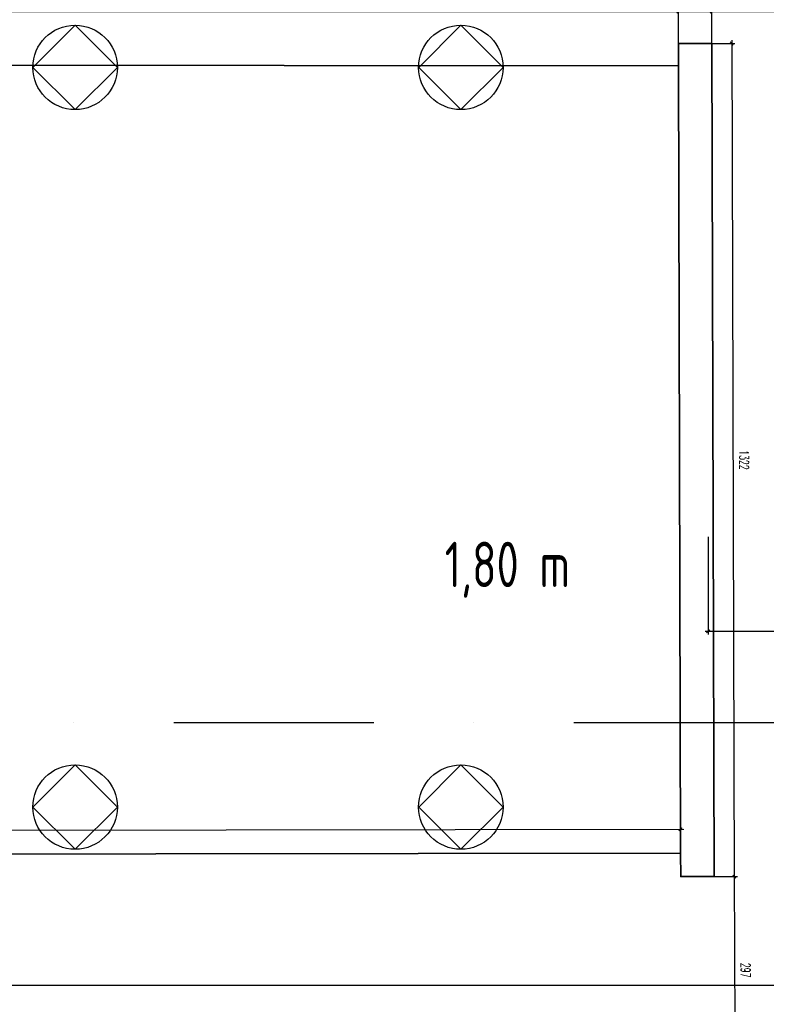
# Model space of a CAD drawing. Header units: millimetres. Extents: x 19887 to 192597, y -14203 to 39042.
# Tile 251 of 256: x 80035 to 81219, y -8458 to -6896. Entities that reach past the tile are written whole.
import ezdxf

# ---------------------------------------------------------------- set-up
doc = ezdxf.new("R2010")
doc.units = ezdxf.units.MM
doc.linetypes.add('2', pattern=[0.9, 0.6, -0.3])
doc.linetypes.add('KRESKAKROPKA', pattern=[25.4, 12.7, -6.35, 0, -6.35])
doc.layers.get('Defpoints').update_dxf_attribs({"color": 4})
doc.layers.add('A_DBA-PISY', color=6, linetype='Continuous', lineweight=20)
doc.layers.add('Basen_rzut_poziom_1_obrys', color=252, linetype='Continuous', lineweight=35)
for name, color, linetype in [('A_DBA-WYMIAR', 1, 'Continuous'), ('Osie przekroj', 252, 'Continuous'), ('Wymiarowanie', 3, 'Continuous')]:
    doc.layers.add(name, color=color, linetype=linetype)
doc.styles.add('DIN', font='txt')
doc.styles.add('ROMANS', font='romans.shx', dxfattribs={"width": 0.6})
doc.styles.get("Standard").update_dxf_attribs({"font": 'arial.ttf'})
doc.dimstyles.new('000001FB70622F18', dxfattribs={"dimtxt": 20, "dimasz": 5, "dimexe": 5, "dimexo": 1, "dimgap": 20, "dimtad": 1, "dimtoh": 1, "dimdec": 0, "dimtxsty": 'Standard', "dimblk": 'OBLIQUE', "dimcen": 0, "dimdle": 5, "dimclrd": 252, "dimclre": 252, "dimclrt": 252, "dimadec": 0, "dimazin": 0, "dimtfac": 1, "dimtdec": 0, "dimtmove": 0, "dimatfit": 3, "dimldrblk": 'OBLIQUE', "dimfxl": 150, "dimfxlon": 1, "dimlwd": 25, "dimlwe": 25, "dimarcsym": 1})

# ---------------------------------------------------------------- blocks, each defined once
blk = doc.blocks.new('_Oblique')
at = {"color": 0, "linetype": 'ByBlock', "lineweight": -2}
blk.add_line((-0.5, -0.5), (0.5, 0.5), dxfattribs=at)
blk = doc.blocks.new('*D641')
at = {"layer": 'Defpoints', "color": 0}
for p in [(2594.7, -2122.3), (90.7, -2173.5), (2594.7, -2208.8)]:
    blk.add_point(p, dxfattribs=at)
at = {"layer": 'Wymiarowanie', "color": 252, "linetype": 'Continuous', "lineweight": 25}
for p, q in [((85.7, -2122.3), (2599.7, -2122.3)), ((90.7, -2172.5), (90.7, -2117.3)), ((2594.7, -2207.8), (2594.7, -2117.3))]:
    blk.add_line(p, q, dxfattribs=at)
at = {"layer": 'Wymiarowanie', "color": 252, "linetype": 'ByBlock', "lineweight": 25, "xscale": 5, "yscale": 5, "zscale": 5, "rotation": 180}
blk.add_blockref('_Oblique', (90.7, -2122.3), dxfattribs=at)
at = {"layer": 'Wymiarowanie', "color": 252, "linetype": 'ByBlock', "lineweight": 25, "xscale": 5, "yscale": 5, "zscale": 5}
blk.add_blockref('_Oblique', (2594.7, -2122.3), dxfattribs=at)
at = {"layer": 'Wymiarowanie', "color": 252, "insert": (1342.7, -2104.8), "char_height": 15, "attachment_point": 5, "style": 'ROMANS'}
blk.add_mtext('2504', dxfattribs=at)
blk = doc.blocks.new('*D643')
at = {"layer": 'Defpoints', "color": 0}
for p in [(2647.4, -2122.3), (2647.4, -2173.2), (2594.7, -2208.8)]:
    blk.add_point(p, dxfattribs=at)
at = {"layer": 'Wymiarowanie', "color": 252, "linetype": 'Continuous', "lineweight": 25}
for p, q in [((2589.7, -2122.3), (2652.4, -2122.3)), ((2594.7, -2207.8), (2594.7, -2117.3)), ((2647.4, -2172.2), (2647.4, -2117.3))]:
    blk.add_line(p, q, dxfattribs=at)
at = {"layer": 'Wymiarowanie', "color": 252, "linetype": 'ByBlock', "lineweight": 25, "xscale": 5, "yscale": 5, "zscale": 5, "rotation": 180}
blk.add_blockref('_Oblique', (2594.7, -2122.3), dxfattribs=at)
at = {"layer": 'Wymiarowanie', "color": 252, "linetype": 'ByBlock', "lineweight": 25, "xscale": 5, "yscale": 5, "zscale": 5}
blk.add_blockref('_Oblique', (2647.4, -2122.3), dxfattribs=at)
at = {"layer": 'Wymiarowanie', "color": 252, "insert": (2621, -2104.8), "char_height": 15, "attachment_point": 5, "style": 'ROMANS'}
blk.add_mtext('53', dxfattribs=at)
blk = doc.blocks.new('*D644')
at = {"layer": 'Defpoints', "color": 0}
for p in [(2866.8, -2122.3), (2647.4, -2173.2), (2866.8, -2298.8)]:
    blk.add_point(p, dxfattribs=at)
at = {"layer": 'Wymiarowanie', "color": 252, "linetype": 'Continuous', "lineweight": 25}
for p, q in [((2642.4, -2122.3), (2871.8, -2122.3)), ((2647.4, -2172.2), (2647.4, -2117.3)), ((2866.8, -2272.3), (2866.8, -2117.3))]:
    blk.add_line(p, q, dxfattribs=at)
at = {"layer": 'Wymiarowanie', "color": 252, "linetype": 'ByBlock', "lineweight": 25, "xscale": 5, "yscale": 5, "zscale": 5, "rotation": 180}
blk.add_blockref('_Oblique', (2647.4, -2122.3), dxfattribs=at)
at = {"layer": 'Wymiarowanie', "color": 252, "linetype": 'ByBlock', "lineweight": 25, "xscale": 5, "yscale": 5, "zscale": 5}
blk.add_blockref('_Oblique', (2866.8, -2122.3), dxfattribs=at)
at = {"layer": 'Wymiarowanie', "color": 252, "insert": (2757.1, -2104.8), "char_height": 15, "attachment_point": 5, "style": 'ROMANS'}
blk.add_mtext('219', dxfattribs=at)
blk = doc.blocks.new('*D604')
at = {"layer": 'Defpoints', "color": 0}
for p in [(2641.8, -379.8), (3081.1, -3077.2), (2641.8, -3106.2)]:
    blk.add_point(p, dxfattribs=at)
at = {"layer": 'Wymiarowanie', "color": 252, "linetype": 'Continuous', "lineweight": 25}
for p, q in [((2641.8, -2956.2), (2641.8, -3111.2)), ((3081.1, -3078.2), (3081.1, -3111.2)), ((3086.1, -3106.2), (2636.8, -3106.2))]:
    blk.add_line(p, q, dxfattribs=at)
at = {"layer": 'Wymiarowanie', "color": 252, "linetype": 'ByBlock', "lineweight": 25, "xscale": 5, "yscale": 5, "zscale": 5, "rotation": 180}
blk.add_blockref('_Oblique', (2641.8, -3106.2), dxfattribs=at)
at = {"layer": 'Wymiarowanie', "color": 252, "linetype": 'ByBlock', "lineweight": 25, "xscale": 5, "yscale": 5, "zscale": 5}
blk.add_blockref('_Oblique', (3081.1, -3106.2), dxfattribs=at)
at = {"layer": 'Wymiarowanie', "color": 252, "insert": (2861.5, -3088.7), "char_height": 15, "attachment_point": 5, "style": 'ROMANS'}
blk.add_mtext('439', dxfattribs=at)
blk = doc.blocks.new('*D677')
at = {"layer": 'Defpoints', "color": 0}
for p in [(2647.4, -2173.2), (2651.5, -3495.5), (2683.3, -3495.4)]:
    blk.add_point(p, dxfattribs=at)
at = {"layer": 'Wymiarowanie', "color": 252, "linetype": 'Continuous', "lineweight": 25}
for p, q in [((2679.2, -2168.1), (2683.3, -3500.4)), ((2648.4, -2173.2), (2684.2, -2173.1)), ((2652.5, -3495.5), (2688.3, -3495.4))]:
    blk.add_line(p, q, dxfattribs=at)
at = {"layer": 'Wymiarowanie', "color": 252, "linetype": 'ByBlock', "lineweight": 25, "xscale": 5, "yscale": 5, "zscale": 5}
for p, rotation in [((2679.2, -2173.1), 90.17891860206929), ((2683.3, -3495.4), 270.1789186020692)]:
    blk.add_blockref('_Oblique', p, dxfattribs=dict(at, rotation=rotation))
at = {"layer": 'Wymiarowanie', "color": 252, "insert": (2698.8, -2834.2), "char_height": 15, "attachment_point": 5, "rotation": 270.1789, "style": 'ROMANS'}
blk.add_mtext('1322', dxfattribs=at)
blk = doc.blocks.new('*D678')
at = {"layer": 'Defpoints', "color": 0}
for p in [(2651.5, -3495.5), (2625.3, -3792.9), (2684.2, -3792.7)]:
    blk.add_point(p, dxfattribs=at)
at = {"layer": 'Wymiarowanie', "color": 252, "linetype": 'Continuous', "lineweight": 25}
for p, q in [((2652.5, -3495.5), (2688.3, -3495.4)), ((2683.3, -3490.4), (2684.3, -3797.7)), ((2626.3, -3792.9), (2689.2, -3792.7))]:
    blk.add_line(p, q, dxfattribs=at)
at = {"layer": 'Wymiarowanie', "color": 252, "linetype": 'ByBlock', "lineweight": 25, "xscale": 5, "yscale": 5, "zscale": 5}
for p, rotation in [((2683.3, -3495.4), 90.1789186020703), ((2684.2, -3792.7), 270.1789186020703)]:
    blk.add_blockref('_Oblique', p, dxfattribs=dict(at, rotation=rotation))
at = {"layer": 'Wymiarowanie', "color": 252, "insert": (2701.3, -3644), "char_height": 15, "attachment_point": 5, "rotation": 270.1789, "style": 'ROMANS'}
blk.add_mtext('297', dxfattribs=at)
blk = doc.blocks.new('*D679')
at = {"layer": 'Defpoints', "color": 0}
for p in [(2598, -3420.4), (99.4, -3461.3), (2598, -3458.4)]:
    blk.add_point(p, dxfattribs=at)
at = {"layer": 'Wymiarowanie', "color": 252, "linetype": 'Continuous', "lineweight": 25}
for p, q in [((94.4, -3423.3), (2603, -3420.3)), ((99.4, -3460.3), (99.4, -3418.3)), ((2598, -3457.4), (2598, -3415.4))]:
    blk.add_line(p, q, dxfattribs=at)
at = {"layer": 'Wymiarowanie', "color": 252, "linetype": 'ByBlock', "lineweight": 25, "xscale": 5, "yscale": 5, "zscale": 5}
for p, rotation in [((99.4, -3423.3), 180.0675255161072), ((2598, -3420.4), 0.06752551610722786)]:
    blk.add_blockref('_Oblique', p, dxfattribs=dict(at, rotation=rotation))
at = {"layer": 'Wymiarowanie', "color": 252, "insert": (1348.7, -3404.3), "char_height": 15, "attachment_point": 5, "rotation": 0.0675, "style": 'ROMANS'}
blk.add_mtext('2499', dxfattribs=at)
blk = doc.blocks.new('*D1017')
at = {"layer": 'Defpoints', "color": 0}
for p in [(3082.3, -3667.7), (-188.6, -3790.9), (3082.3, -3793.4)]:
    blk.add_point(p, dxfattribs=at)
at = {"layer": 'Wymiarowanie', "color": 252, "linetype": 'Continuous', "lineweight": 25}
for p, q in [((-193.6, -3667.7), (3087.3, -3667.7)), ((-188.6, -3789.9), (-188.6, -3662.7)), ((3082.3, -3792.4), (3082.3, -3662.7))]:
    blk.add_line(p, q, dxfattribs=at)
at = {"layer": 'Wymiarowanie', "color": 252, "linetype": 'ByBlock', "lineweight": 25, "xscale": 5, "yscale": 5, "zscale": 5, "rotation": 180}
blk.add_blockref('_Oblique', (-188.6, -3667.7), dxfattribs=at)
at = {"layer": 'Wymiarowanie', "color": 252, "linetype": 'ByBlock', "lineweight": 25, "xscale": 5, "yscale": 5, "zscale": 5}
blk.add_blockref('_Oblique', (3082.3, -3667.7), dxfattribs=at)
at = {"layer": 'Wymiarowanie', "color": 252, "insert": (1446.9, -3650.2), "char_height": 15, "attachment_point": 5, "style": 'ROMANS'}
blk.add_mtext('3271', dxfattribs=at)
blk = doc.blocks.new('G$CF5E15B28')
at = {"layer": 'Basen_rzut_poziom_1_obrys', "color": 253, "elevation": 0}
for points in [[(2594.7, -2208.8), (2594.7, -2173.2), (2647.4, -2173.2), (2651.5, -3495.5), (2598.2, -3495.5), (2598, -3458.4)], [(99.4, -3461.3), (2598, -3458.4), (2594.7, -2208.8), (91, -2206.3)], [(2651.3, -3495.5), (2598.2, -3495.5)]]:
    blk.add_lwpolyline(points, dxfattribs=at)
at = {"layer": 'Osie przekroj', "color": 253, "linetype": 'KRESKAKROPKA', "ltscale": 25, "elevation": 0}
blk.add_lwpolyline([(-1381.7, -3250.8), (4673.8, -3250.8)], dxfattribs=at)
at = {"layer": 'Wymiarowanie', "color": 253}
for base, p1, p2, angle, override, picture, middle in [((2641.8, -3106.2, 0), (3081.1, -3077.2, 0), (2641.8, -379.8, 0), 0, {"dimtxt": 15, "dimgap": 10, "dimtxsty": 'ROMANS'}, '*D604', (2861.5, -3088.7, 0)), ((2594.7, -2122.3, 0), (90.7, -2173.5, 0), (2594.7, -2208.8, 0), 0, {"dimtxt": 15, "dimgap": 10, "dimtxsty": 'ROMANS', "dimtmove": 1}, '*D641', (1342.7, -2104.8, 0)), ((2647.4, -2122.3, 0), (2594.7, -2208.8, 0), (2647.4, -2173.2, 0), 0, {"dimtxt": 15, "dimgap": 10, "dimtxsty": 'ROMANS', "dimtmove": 1}, '*D643', (2621, -2104.8, 0)), ((2866.8, -2122.3, 0), (2647.4, -2173.2, 0), (2866.8, -2298.8, 0), 0, {"dimtxt": 15, "dimgap": 10, "dimtxsty": 'ROMANS', "dimtmove": 1}, '*D644', (2757.1, -2104.8, 0)), ((2684.2, -3792.7, 0), (2651.5, -3495.5, 0), (2625.3, -3792.9, 0), 90.1789, {"dimtxt": 15, "dimgap": 10, "dimtxsty": 'ROMANS', "dimtmove": 1}, '*D678', (2701.3, -3644, 0)), ((3082.3, -3667.7, 0), (-188.6, -3790.9, 0), (3082.3, -3793.4, 0), 0, {"dimtxt": 15, "dimgap": 10, "dimtxsty": 'ROMANS'}, '*D1017', (1446.9, -3650.2, 0))]:
    dim = blk.add_linear_dim(base=base, p1=p1, p2=p2, angle=angle, dimstyle='000001FB70622F18', override=override, dxfattribs=at)
    dim.commit()
    dim.dimension.update_dxf_attribs({"geometry": picture, "text_midpoint": middle})
dim = blk.add_aligned_dim(p1=(2647.4, -2173.2, 0), p2=(2651.5, -3495.5, 0), distance=31.8, dimstyle='000001FB70622F18', override={"dimtxt": 15, "dimgap": 10, "dimtxsty": 'ROMANS'}, dxfattribs=at)
dim.commit()
dim.dimension.update_dxf_attribs({"geometry": '*D677', "text_midpoint": (2698.8, -2834.2, 0)})
dim = blk.add_linear_dim(base=(2598, -3420.4, 0), p1=(99.4, -3461.3, 0), p2=(2598, -3458.4, 0), angle=0.0675, dimstyle='000001FB70622F18', override={"dimtxt": 15, "dimgap": 10, "dimtxsty": 'ROMANS'}, dxfattribs=at)
dim.commit()
dim.dimension.update_dxf_attribs({"geometry": '*D679', "text_midpoint": (1348.7, -3421.8, 0), "dimtype": 161})

msp = doc.modelspace()

# ---------------------------------------------------------------- linework, layer by layer
at = {"layer": 'A_DBA-WYMIAR', "color": 2}
for points in [[(80122.6, -6904.3), (80055.6, -6971.3), (80122.6, -7038.3), (80189.6, -6971.3), (80122.6, -6904.3)], [(80734.6, -6904.3), (80667.7, -6971.3), (80734.6, -7038.3), (80801.6, -6971.3), (80734.6, -6904.3)], [(80122.6, -8078.4), (80055.6, -8145.3), (80122.6, -8212.3), (80189.6, -8145.3), (80122.6, -8078.4)], [(80734.6, -8078.4), (80667.7, -8145.3), (80734.6, -8212.3), (80801.6, -8145.3), (80734.6, -8078.4)]]:
    msp.add_lwpolyline(points, dxfattribs=at)
for centre in [(80122.6, -6971.3), (80734.6, -6971.3), (80122.6, -8145.3), (80734.6, -8145.3)]:
    msp.add_circle(centre, 67, dxfattribs=at)

# ---------------------------------------------------------------- block references
msp.add_blockref('G$CF5E15B28', (78485.2, -4760.2, 0))

# ---------------------------------------------------------------- texts
at = {"layer": 'A_DBA-PISY', "color": 3, "linetype": '2', "ltscale": 100, "insert": (80709, -7724.2), "char_height": 72, "width": 4622.48, "attachment_point": 1, "style": 'DIN'}
msp.add_mtext('{\\W0.75;1,80 m}', dxfattribs=at)

doc.saveas('drawing.dxf')
